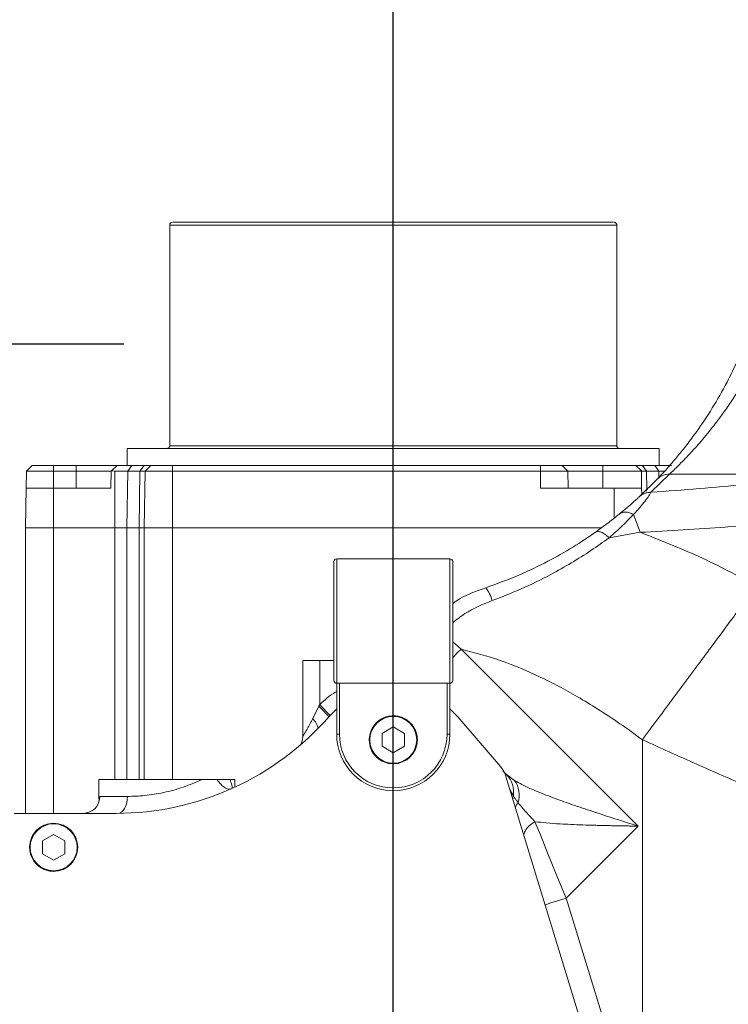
# Model space of a CAD drawing. Header units: millimetres. Extents: x 176 to 9387, y -11044 to -3322.
# Tile 68 of 256: x 3221 to 3346, y -5945 to -5771. Entities that reach past the tile are written whole.
import ezdxf

# ---------------------------------------------------------------- set-up
doc = ezdxf.new("R2010")
doc.units = ezdxf.units.MM
doc.header["$LTSCALE"] = 0.3175
for name, color, linetype, lineweight in [('1轮廓实线层', 7, 'Continuous', 18), ('7标注层', 4, 'Continuous', 13), ('sub', 1, 'Continuous', 18)]:
    doc.layers.add(name, color=color, linetype=linetype, lineweight=lineweight)
doc.styles.add('标准汉字', font='gbenor.shx', dxfattribs={"bigfont": 'gbcbig.shx'})
doc.dimstyles.new('M1：15', dxfattribs={"dimscale": 15, "dimtxt": 3.5, "dimasz": 2.5, "dimexe": 2, "dimexo": 0, "dimgap": 0.5, "dimtad": 1, "dimdec": 4, "dimdsep": 46, "dimtxsty": '标准汉字', "dimcen": 5, "dimdle": 5, "dimclrd": 1, "dimclre": 1, "dimclrt": 256, "dimadec": 4, "dimazin": 2, "dimtfac": 1, "dimtdec": 4, "dimtmove": 0, "dimatfit": 3, "dimfxl": 1, "dimtolj": 1, "dimarcsym": 0})
doc.dimstyles.new('M1：18.5', dxfattribs={"dimscale": 18.5, "dimtxt": 3.5, "dimasz": 2.5, "dimexe": 2, "dimexo": 0, "dimgap": 1.5, "dimtad": 1, "dimdec": 4, "dimdsep": 46, "dimtxsty": '标准汉字', "dimcen": 5, "dimdle": 5, "dimclrd": 1, "dimclre": 1, "dimclrt": 256, "dimadec": 4, "dimazin": 2, "dimtfac": 1, "dimtdec": 4, "dimtmove": 2, "dimatfit": 3, "dimfxl": 1, "dimfrac": 2, "dimtolj": 1, "dimarcsym": 0})

# ---------------------------------------------------------------- blocks, each defined once
blk = doc.blocks.new('*D2')
at = {"layer": '7标注层', "color": 1, "lineweight": -2, "ltscale": 20, "transparency": 16777216}
for p, q in [((3286.97, -5986.44), (3286.97, -4719.59)), ((3441.97, -4913.95), (3441.97, -4719.59)), ((3333.22, -4756.59), (3395.72, -4756.59))]:
    blk.add_line(p, q, dxfattribs=at)
at = {"layer": '7标注层', "color": 1, "transparency": 16777216}
for points in [[(3333.22, -4748.88), (3333.22, -4764.3), (3286.97, -4756.59)], [(3395.72, -4764.3), (3395.72, -4748.88), (3441.97, -4756.59)]]:
    blk.add_solid(points, dxfattribs=at)
at = {"layer": 'Defpoints', "color": 0, "transparency": 16777216}
for p in [(3441.97, -4756.59), (3441.97, -4913.95), (3286.97, -5986.44)]:
    blk.add_point(p, dxfattribs=at)
at = {"layer": '7标注层', "transparency": 16777216, "insert": (3364.47, -4696.46), "char_height": 64.75, "attachment_point": 5, "style": '标准汉字'}
blk.add_mtext('\\A1;155', dxfattribs=at)
blk = doc.blocks.new('*D7')
at = {"layer": '7标注层', "color": 1, "lineweight": -2, "ltscale": 20, "transparency": 16777216}
blk.add_arc((3441.97, -5727.95), 289.88, 97.4173, 172.5827, dxfattribs=at)
at = {"layer": '7标注层', "color": 1, "transparency": 16777216}
for points in [[(3404.95, -5446.74), (3404.14, -5434.26), (3441.97, -5438.08)], [(3148.28, -5690.13), (3160.76, -5690.94), (3152.09, -5727.95)]]:
    blk.add_solid(points, dxfattribs=at)
at = {"layer": 'Defpoints', "color": 0, "transparency": 16777216}
for p in [(3441.97, -5024.09), (3297.03, -5476.91), (2827.97, -5727.95), (3441.97, -5727.95), (3441.97, -5849.53)]:
    blk.add_point(p, dxfattribs=at)
at = {"layer": '7标注层', "transparency": 16777216, "insert": (3174.75, -5545.4), "char_height": 52.5, "attachment_point": 5, "rotation": 55.661, "style": '标准汉字'}
blk.add_mtext('\\A1;90%%d', dxfattribs=at)
blk = doc.blocks.new('*D11')
at = {"layer": '7标注层', "color": 1, "lineweight": -2, "ltscale": 20, "transparency": 16777216}
for p, q in [((2157.45, -5727.95), (2157.45, -7291.43)), ((3286.97, -6214.54), (3286.97, -7291.43)), ((3240.72, -7254.43), (2203.7, -7254.43))]:
    blk.add_line(p, q, dxfattribs=at)
at = {"layer": '7标注层', "color": 1, "transparency": 16777216}
for points in [[(2203.7, -7246.72), (2203.7, -7262.14), (2157.45, -7254.43)], [(3240.72, -7262.14), (3240.72, -7246.72), (3286.97, -7254.43)]]:
    blk.add_solid(points, dxfattribs=at)
at = {"layer": 'Defpoints', "color": 0, "transparency": 16777216}
for p in [(2157.45, -5727.95), (3286.97, -6214.54), (2157.45, -7254.43)]:
    blk.add_point(p, dxfattribs=at)
at = {"layer": '7标注层', "transparency": 16777216, "insert": (2722.21, -7194.31), "char_height": 64.75, "attachment_point": 5, "style": '标准汉字'}
blk.add_mtext('\\A1;1129.5', dxfattribs=at)
blk = doc.blocks.new('*D12')
at = {"layer": '7标注层', "color": 1, "lineweight": -2, "ltscale": 20, "transparency": 16777216}
for p, q in [((4726.49, -5727.95), (4726.49, -7291.43)), ((3286.97, -6214.54), (3286.97, -7291.43)), ((3333.22, -7254.43), (4680.24, -7254.43))]:
    blk.add_line(p, q, dxfattribs=at)
at = {"layer": '7标注层', "color": 1, "transparency": 16777216}
for points in [[(3333.22, -7246.72), (3333.22, -7262.14), (3286.97, -7254.43)], [(4680.24, -7262.14), (4680.24, -7246.72), (4726.49, -7254.43)]]:
    blk.add_solid(points, dxfattribs=at)
at = {"layer": 'Defpoints', "color": 0, "transparency": 16777216}
for p in [(4726.49, -5727.95), (3286.97, -6214.54), (4726.49, -7254.43)]:
    blk.add_point(p, dxfattribs=at)
at = {"layer": '7标注层', "transparency": 16777216, "insert": (4006.73, -7194.31), "char_height": 64.75, "attachment_point": 5, "style": '标准汉字'}
blk.add_mtext('\\A1;1439.5', dxfattribs=at)
blk = doc.blocks.new('*D18')
at = {"layer": '7标注层', "color": 1, "lineweight": -2, "ltscale": 20, "transparency": 16777216}
for p, q in [((2681.17, -5073.7), (5179.35, -5073.7)), ((5142.35, -5119.95), (5142.35, -6141.7)), ((3445.47, -6187.95), (5179.35, -6187.95))]:
    blk.add_line(p, q, dxfattribs=at)
at = {"layer": '7标注层', "color": 1, "transparency": 16777216}
for points in [[(5150.06, -5119.95), (5134.64, -5119.95), (5142.35, -5073.7)], [(5134.64, -6141.7), (5150.06, -6141.7), (5142.35, -6187.95)]]:
    blk.add_solid(points, dxfattribs=at)
at = {"layer": 'Defpoints', "color": 0, "transparency": 16777216}
for p in [(2681.17, -5073.7), (3445.47, -6187.95), (5142.35, -6187.95)]:
    blk.add_point(p, dxfattribs=at)
at = {"layer": '7标注层', "transparency": 16777216, "insert": (5082.22, -5630.83), "char_height": 64.75, "attachment_point": 5, "rotation": 90, "style": '标准汉字'}
blk.add_mtext('\\A1;1114.3', dxfattribs=at)
blk = doc.blocks.new('*D22')
at = {"layer": '7标注层', "color": 1, "lineweight": -2, "ltscale": 20, "transparency": 16777216}
for p, q in [((3180.13, -5827.95), (3239.38, -5827.95)), ((2681.17, -6382.21), (2912.07, -5982.28))]:
    blk.add_line(p, q, dxfattribs=at)
blk.add_arc((3001.17, -5827.95), 208.21, 10.3336, 229.6664, dxfattribs=at)
at = {"layer": '7标注层', "color": 1, "transparency": 16777216}
for points in [[(3199.78, -5791.17), (3212.23, -5790.04), (3209.38, -5827.95)], [(2862.82, -5991.78), (2870.02, -5981.56), (2897.07, -6008.26)]]:
    blk.add_solid(points, dxfattribs=at)
at = {"layer": 'Defpoints', "color": 0, "transparency": 16777216}
for p in [(2805.53, -5756.74), (3001.17, -5827.95), (3180.13, -5827.95), (2681.17, -6382.21)]:
    blk.add_point(p, dxfattribs=at)
at = {"layer": '7标注层', "transparency": 16777216, "insert": (2959.06, -5589.69), "char_height": 52.5, "attachment_point": 5, "rotation": 10.025, "style": '标准汉字'}
blk.add_mtext('\\A1;240%%d', dxfattribs=at)

msp = doc.modelspace()

# ---------------------------------------------------------------- linework, layer by layer
at = {"layer": '1轮廓实线层', "ltscale": 20}
for p, q in [((3247.46951, -5806.95329), (3247.46951, -5845.95327)), ((3326.46951, -5845.95327), (3326.46951, -5806.95329)), ((3239.96954, -5846.45329), (3239.96954, -5849.47828)), ((3333.96948, -5849.47828), (3333.96948, -5846.45329)), ((3223.16153, -5849.45331), (3222.14409, -5850.45318)), ((3226.96951, -5849.45328), (3226.96951, -5850.45312)), ((3230.96951, -5849.45328), (3226.96951, -5849.45328)), ((3230.96951, -5849.45328), (3230.96951, -5850.45312)), ((3238.16151, -5849.45328), (3237.20151, -5850.39667)), ((3240.04773, -5850.45312), (3240.76717, -5849.45325)), ((3242.93371, -5849.45328), (3240.76718, -5849.45328)), ((3242.93371, -5849.45328), (3242.21426, -5850.45312)), ((3244.16152, -5849.45328), (3243.14406, -5850.45312)), ((3247.96951, -5849.45328), (3247.96951, -5850.45312)), ((3312.96951, -5849.45328), (3247.96951, -5849.45328)), ((3312.96951, -5850.45312), (3312.96951, -5849.45328)), ((3316.77751, -5849.45328), (3317.79496, -5850.45312)), ((3323.96951, -5849.45328), (3323.96951, -5850.45312)), ((3329.79287, -5849.45328), (3323.96951, -5849.45328)), ((3329.79288, -5849.45328), (3330.79398, -5850.39667)), ((3331.00531, -5849.45328), (3331.72476, -5850.45312)), ((3333.17184, -5849.45328), (3331.00532, -5849.45328)), ((3333.17183, -5849.45328), (3333.89128, -5850.45312)), ((3222.14406, -5850.45315), (3222.09169, -5853.45329)), ((3226.96951, -5850.45312), (3230.96951, -5850.45312)), ((3226.96951, -5850.45315), (3226.96951, -5853.45329)), ((3230.96951, -5850.45312), (3230.96951, -5853.45329)), ((3237.14406, -5850.45312), (3237.0917, -5853.45329)), ((3237.20151, -5850.39667), (3237.14406, -5850.45312)), ((3237.80299, -5850.45312), (3237.20151, -5850.39667)), ((3237.80299, -5860.45353), (3237.80299, -5850.45312)), ((3239.92428, -5860.45353), (3240.04771, -5850.45312)), ((3242.21426, -5850.45312), (3240.04774, -5850.45312)), ((3242.21423, -5850.45312), (3242.0908, -5860.45353)), ((3243.14406, -5850.45312), (3242.96958, -5860.44926)), ((3247.96951, -5850.45312), (3247.96951, -5860.44926)), ((3312.96951, -5850.45312), (3247.96951, -5850.45312)), ((3312.96951, -5853.45329), (3312.96951, -5850.45312)), ((3317.79496, -5850.45312), (3317.84732, -5853.45329)), ((3323.96951, -5850.45312), (3323.96951, -5853.45329)), ((3330.79479, -5850.45312), (3323.96951, -5850.45312)), ((3333.59399, -5851.87189), (3330.44808, -5854.96406)), ((3330.79397, -5850.39667), (3330.79496, -5850.45312)), ((3330.84732, -5853.45329), (3330.79496, -5850.45312)), ((3331.72476, -5850.45312), (3333.89128, -5850.45312)), ((3331.72476, -5850.45312), (3331.76447, -5853.67016)), ((3332.48722, -5854.19367), (3335.75897, -5850.97782)), ((3333.89131, -5850.45312), (3333.90476, -5851.54257)), ((3335.75897, -5850.97782), (3363.59932, -5850.97782)), ((3222.09169, -5853.45329), (3221.96958, -5860.44926)), ((3226.96951, -5853.45329), (3226.96951, -5860.44926)), ((3237.0917, -5853.45329), (3226.96951, -5853.45329)), ((3312.96951, -5853.45329), (3325.96951, -5853.45329)), ((3325.96951, -5853.45329), (3325.96951, -5858.78597)), ((3330.84732, -5853.45329), (3330.86652, -5854.55276)), ((3331.60106, -5853.97599), (3331.9545, -5853.52872)), ((3330.57916, -5861.26552), (3329.4028, -5858.1327)), ((3221.96958, -5860.45129), (3221.96958, -5910.95329)), ((3237.80299, -5860.45353), (3226.96951, -5860.45129)), ((3226.96951, -5860.45129), (3226.96951, -5910.95329)), ((3237.80299, -5904.95328), (3237.80299, -5860.45379)), ((3239.92428, -5904.95328), (3239.92428, -5860.45379)), ((3242.09083, -5860.45353), (3239.92431, -5860.45353)), ((3242.0908, -5860.45379), (3242.0908, -5904.95328)), ((3242.96958, -5860.45129), (3242.96958, -5904.95328)), ((3323.77419, -5860.45129), (3247.96951, -5860.45129)), ((3247.96951, -5860.45129), (3247.96951, -5904.95328)), ((3330.57916, -5861.26552), (3325.08356, -5862.24828)), ((3276.46951, -5866.45327), (3276.46951, -5887.45327)), ((3296.96951, -5865.95328), (3276.96951, -5865.95328)), ((3276.96951, -5865.95328), (3276.96951, -5887.95329)), ((3296.96951, -5865.95328), (3296.96951, -5887.95329)), ((3297.46951, -5866.45327), (3297.46951, -5887.45327)), ((3297.46951, -5880.65584), (3298.93881, -5881.90741)), ((3298.9388, -5881.90741), (3330.24664, -5913.21526)), ((3270.96951, -5883.95328), (3270.96951, -5897.37136)), ((3273.96951, -5883.95328), (3270.96951, -5883.95328)), ((3273.96951, -5891.71718), (3273.96951, -5883.95328)), ((3276.46951, -5883.95328), (3273.96951, -5883.95328)), ((3276.96951, -5887.95329), (3296.96951, -5887.95329)), ((3276.96951, -5896.9533), (3276.96951, -5887.95329)), ((3277.46951, -5887.95329), (3277.46951, -5896.9533)), ((3296.46951, -5896.9533), (3296.46951, -5887.95329)), ((3296.96951, -5887.95329), (3296.96951, -5896.9533)), ((3272.73118, -5894.18731), (3273.82378, -5892.00209)), ((3273.82378, -5892.00209), (3273.96951, -5891.71718)), ((3276.96951, -5892.48125), (3275.66182, -5893.80584)), ((3298.34576, -5893.88503), (3296.96951, -5892.48125)), ((3305.8855, -5902.65847), (3298.34576, -5893.88503)), ((3277.46951, -5896.9533), (3276.96951, -5896.9533)), ((3286.96951, -5895.66327), (3284.98631, -5896.80828)), ((3284.98631, -5896.80828), (3284.98631, -5899.09829)), ((3288.95271, -5896.80828), (3286.96951, -5895.66327)), ((3288.95271, -5899.09829), (3288.95271, -5896.80828)), ((3296.96951, -5896.9533), (3296.46951, -5896.9533)), ((3330.96951, -5897.93933), (3330.96951, -5959.95327)), ((3284.98631, -5899.09829), (3286.96951, -5900.24329)), ((3286.96951, -5900.24329), (3288.95271, -5899.09829)), ((3306.53866, -5903.65384), (3306.32989, -5903.44063)), ((3306.97372, -5904.08448), (3306.7884, -5903.89917)), ((3307.12849, -5904.20071), (3306.97372, -5904.08448)), ((3234.96951, -5904.95328), (3234.96951, -5908.40725)), ((3253.219, -5904.95328), (3234.96951, -5904.95328)), ((3253.219, -5904.95328), (3255.85183, -5904.95328)), ((3258.96951, -5904.95328), (3258.12407, -5904.95328)), ((3258.96951, -5906.32949), (3258.96951, -5904.95328)), ((3326.68116, -5969.23868), (3306.87495, -5904.45546)), ((3308.38824, -5905.14691), (3307.12849, -5904.20071)), ((3286.96951, -5906.95329), (3286.96951, -5906.45329)), ((3235.01468, -5908.65589), (3234.98928, -5908.40725)), ((3235.14382, -5907.95327), (3240.00097, -5907.95327)), ((3237.96951, -5910.95329), (3219.96951, -5910.95329)), ((3233.49121, -5910.61084), (3232.72872, -5910.90257)), ((3330.24664, -5913.21526), (3317.49952, -5925.96238)), ((3226.96951, -5914.66328), (3224.98631, -5915.80829)), ((3224.98631, -5915.80829), (3224.98631, -5918.09828)), ((3228.95271, -5915.80829), (3226.96951, -5914.66328)), ((3228.95271, -5918.09828), (3228.95271, -5915.80829)), ((3224.98631, -5918.09828), (3226.96951, -5919.24329)), ((3226.96951, -5919.24329), (3228.95271, -5918.09828)), ((3317.49952, -5925.96238), (3327.99281, -5959.95327))]:
    msp.add_line(p, q, dxfattribs=at)
at = {"layer": '1轮廓实线层', "lineweight": 0, "ltscale": 20}
for points in [[(3297.46951, -5883.37673), (3297.71143, -5883.13479), (3298.32277, -5882.52346), (3298.9388, -5881.90741)], [(3275.80787, -5893.64074), (3275.69293, -5893.52046), (3275.43516, -5893.25074), (3275.12107, -5892.92208), (3274.76271, -5892.54714), (3274.37388, -5892.14028), (3273.96951, -5891.71718)], [(3240.00097, -5907.95327), (3239.96749, -5908.53856), (3239.86836, -5909.10132), (3239.70736, -5909.62), (3239.49071, -5910.0746), (3239.22671, -5910.4477), (3238.92552, -5910.72492), (3238.59871, -5910.89563), (3238.30681, -5910.95213)], [(3226.96951, -5912.70329), (3225.797, -5912.86823), (3224.645, -5913.39531)], [(3312.00485, -5912.4253), (3312.95311, -5914.76149), (3314.00025, -5917.34133), (3315.12351, -5920.10867), (3316.29845, -5923.00334), (3317.49952, -5925.96238)], [(3317.49952, -5925.96238), (3316.75388, -5926.19256), (3316.03689, -5926.4139), (3315.37612, -5926.61789), (3314.79694, -5926.79669), (3314.32162, -5926.94343), (3313.96843, -5927.05246), (3313.79948, -5927.10462)]]:
    msp.add_lwpolyline(points, dxfattribs=at)
at = {"layer": '1轮廓实线层', "ltscale": 20}
for centre, radius in [((3286.96951, -5897.95328), 4.25), ((3286.96951, -5897.95328), 4.15), ((3226.96951, -5916.95328), 4.25), ((3226.96951, -5916.95328), 4.15)]:
    msp.add_circle(centre, radius, dxfattribs=at)
at = {"layer": '1轮廓实线层', "lineweight": 0, "ltscale": 20}
for centre, radius, start, end in [((3276.96951, -5866.45328), 0.5, 90, 180), ((3296.96951, -5866.45328), 0.5, 0, 90), ((3298.88689, -5874.62177), 5.67232, 12.9339345, 38.8343644), ((3276.96951, -5887.45328), 0.5, 180, 270), ((3296.96951, -5887.45328), 0.5, 270, 360), ((3242.27673, -5923.97277), 44.91482, 42.0888803, 45.3821262), ((3286.96951, -5897.95328), 4.25, 0, 123.1576196), ((3237.96951, -5860.95328), 50, 270, 318.9246511), ((3269.85386, -5896.93913), 3.98139, 14.7515588, 43.7227901), ((3286.96951, -5897.95328), 4.25, 123.1576196, 270), ((3286.96951, -5896.95328), 10, 180, 270), ((3286.96951, -5896.95328), 9.5, 180, 270), ((3286.96951, -5896.95328), 10, 270, 0), ((3286.96951, -5896.95328), 9.5, 270, 0), ((3267.96951, -5897.37135), 3, 330.2379357, 0), ((3302.09342, -5905.91733), 5, 17, 40.6752169), ((3303.79184, -5907.19245), 4.4479, 351.0576215, 44.326702), ((3304.89847, -5907.68769), 4.31672, 342.0831699, 36.0570448), ((3232.16542, -5907.97489), 2.97848, 270.4228534, 0.4158629), ((3310.60502, -5908.66034), 2.54091, 162.2055632, 173.9301597), ((3226.96951, -5916.95328), 4.25, 123.1576196, 270)]:
    msp.add_arc(centre, radius, start, end, dxfattribs=at)
at = {"layer": '1轮廓实线层', "ltscale": 20}
for points, knots in [([(3247.96951, -5806.45327), (3247.90675, -5806.46019), (3247.77606, -5806.47462), (3247.61684, -5806.58315), (3247.51614, -5806.72571), (3247.47106, -5806.85215), (3247.47364, -5806.92824), (3247.47446, -5806.95258)], [0, 0, 0, 0, 0.1912059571, 0.3981688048, 0.564417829, 0.7223034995, 0.7965766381, 0.7965766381, 0.7965766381, 0.7965766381]), ([(3248.07912, -5806.45327), (3248.08037, -5806.45327), (3248.08343, -5806.45327), (3249.27807, -5806.45327), (3251.44025, -5806.45327), (3254.5914, -5806.45327), (3258.56591, -5806.45327), (3263.30305, -5806.45327), (3268.64888, -5806.45327), (3274.48494, -5806.45327), (3280.64256, -5806.45327), (3286.96926, -5806.45327), (3293.2962, -5806.45327), (3299.4536, -5806.45327), (3305.2899, -5806.45327), (3310.63557, -5806.45327), (3315.37293, -5806.45327), (3319.34734, -5806.45327), (3322.49866, -5806.45327), (3324.66082, -5806.45327), (3325.85555, -5806.45327), (3325.85863, -5806.45327), (3325.85988, -5806.45327)], [0, 0, 0, 0, 2.748793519, 6.764738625, 10.780203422, 14.796148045, 18.811613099, 22.827558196, 26.84302332, 30.858968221, 34.874432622, 38.890378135, 42.905842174, 46.921788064, 50.937251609, 54.953197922, 58.968661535, 62.984608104, 67.000071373, 71.016017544, 75.031481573, 77.780757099, 77.780757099, 77.780757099, 77.780757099]), ([(3326.46456, -5806.95258), (3326.46538, -5806.92824), (3326.46796, -5806.85215), (3326.42288, -5806.72571), (3326.32218, -5806.58315), (3326.16296, -5806.47462), (3326.03227, -5806.46019), (3325.96951, -5806.45327)], [0, 0, 0, 0, 0.0742731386, 0.232158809, 0.3984078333, 0.6053706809, 0.7965766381, 0.7965766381, 0.7965766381, 0.7965766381]), ([(3247.58162, -5806.95329), (3247.58413, -5806.95329), (3247.5903, -5806.95329), (3248.79178, -5806.95329), (3250.99097, -5806.95329), (3254.17366, -5806.95329), (3258.20681, -5806.95329), (3262.9978, -5806.95329), (3268.41732, -5806.95329), (3274.32405, -5806.95329), (3280.56268, -5806.95329), (3286.96951, -5806.95329), (3293.37634, -5806.95329), (3299.61497, -5806.95329), (3305.5217, -5806.95329), (3310.94122, -5806.95329), (3315.73221, -5806.95329), (3319.76536, -5806.95329), (3322.94805, -5806.95329), (3325.14725, -5806.95329), (3326.34872, -5806.95329), (3326.35489, -5806.95329), (3326.3574, -5806.95329)], [0, 0, 0, 0, 2.784185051, 6.851263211, 10.91834223, 14.985419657, 19.052498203, 23.119576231, 27.186654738, 31.253732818, 35.320810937, 39.387889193, 43.454967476, 47.522045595, 51.589123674, 55.656202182, 59.72328021, 63.790358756, 67.857436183, 71.924515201, 75.991593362, 78.775778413, 78.775778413, 78.775778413, 78.775778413]), ([(3350.08861, -5825.21082), (3349.69221, -5826.27464), (3348.88534, -5828.44001), (3347.48145, -5831.62607), (3345.64568, -5835.34561), (3343.31201, -5839.42506), (3340.88175, -5843.06481), (3338.83579, -5845.81357), (3337.24692, -5847.7919), (3335.71084, -5849.58885), (3334.3511, -5851.07966), (3333.83789, -5851.61667), (3333.59399, -5851.87189)], [0, 0, 0, 0, 2.519141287, 5.127666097, 7.824477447, 12.086003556, 16.484116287, 19.374490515, 22.151652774, 24.788408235, 28.359432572, 31.593536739, 31.593536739, 31.593536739, 31.593536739]), ([(3335.75897, -5850.97782), (3335.99636, -5850.75606), (3336.50276, -5850.28301), (3337.66613, -5849.14724), (3338.75782, -5848.02667), (3339.62491, -5847.10633), (3340.59292, -5846.03963), (3341.65075, -5844.82307), (3342.86976, -5843.35151), (3344.23125, -5841.60661), (3345.69047, -5839.59522), (3347.11673, -5837.46827), (3348.62743, -5835.02088), (3350.15069, -5832.27835), (3351.64518, -5829.25785), (3352.49557, -5827.22156), (3352.91337, -5826.22112)], [0, 0, 0, 0, 2.83287668, 6.043038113, 7.444633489, 8.96001259, 10.542765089, 12.192562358, 13.934502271, 16.114775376, 18.30316965, 20.4651503, 22.576800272, 25.325428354, 27.891212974, 30.369294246, 30.369294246, 30.369294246, 30.369294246]), ([(3239.96954, -5846.45329), (3240.04714, -5846.45329), (3240.20235, -5846.45329), (3241.45084, -5846.45329), (3243.42043, -5846.45329), (3246.15063, -5846.45329), (3249.5751, -5846.45329), (3253.64051, -5846.45329), (3258.2759, -5846.45329), (3263.40232, -5846.45329), (3268.93196, -5846.45329), (3274.77023, -5846.45329), (3280.81724, -5846.45329), (3286.96951, -5846.45329), (3293.12178, -5846.45329), (3299.16879, -5846.45329), (3305.00706, -5846.45329), (3310.5367, -5846.45329), (3315.66312, -5846.45329), (3320.29851, -5846.45329), (3324.36392, -5846.45329), (3327.78839, -5846.45329), (3330.51859, -5846.45329), (3332.48818, -5846.45329), (3333.73667, -5846.45329), (3333.89188, -5846.45329), (3333.96948, -5846.45329)], [0, 0, 0, 0, 3.916664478, 7.833328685, 11.749993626, 15.666657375, 19.58332137, 23.499986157, 27.416650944, 31.333314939, 35.249978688, 39.166643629, 43.083307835, 46.999972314, 50.916636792, 54.833300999, 58.749965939, 62.666629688, 66.583293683, 70.49995847, 74.416623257, 78.333287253, 82.249951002, 86.166615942, 90.083280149, 93.999944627, 93.999944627, 93.999944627, 93.999944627]), ([(3247.46459, -5845.95252), (3247.46545, -5845.97736), (3247.46808, -5846.05394), (3247.42291, -5846.18086), (3247.32219, -5846.32341), (3247.16298, -5846.43194), (3247.03229, -5846.44636), (3246.96953, -5846.45329)], [0, 0, 0, 0, 0.0757920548, 0.2336460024, 0.3998909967, 0.6068488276, 0.7980464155, 0.7980464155, 0.7980464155, 0.7980464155]), ([(3247.58162, -5845.95327), (3247.58413, -5845.95327), (3247.5903, -5845.95327), (3248.79178, -5845.95327), (3250.99097, -5845.95327), (3254.17366, -5845.95327), (3258.20681, -5845.95327), (3262.9978, -5845.95327), (3268.41732, -5845.95327), (3274.32405, -5845.95327), (3280.56268, -5845.95327), (3286.96951, -5845.95327), (3293.37634, -5845.95327), (3299.61497, -5845.95327), (3305.5217, -5845.95327), (3310.94122, -5845.95327), (3315.73221, -5845.95327), (3319.76536, -5845.95327), (3322.94805, -5845.95327), (3325.14725, -5845.95327), (3326.34872, -5845.95327), (3326.35489, -5845.95327), (3326.3574, -5845.95327)], [0, 0, 0, 0, 2.784185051, 6.851263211, 10.91834223, 14.985419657, 19.052498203, 23.119576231, 27.186654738, 31.253732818, 35.320810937, 39.387889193, 43.454967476, 47.522045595, 51.589123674, 55.656202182, 59.72328021, 63.790358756, 67.857436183, 71.924515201, 75.991593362, 78.775778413, 78.775778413, 78.775778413, 78.775778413]), ([(3326.96949, -5846.45329), (3326.90673, -5846.44636), (3326.77604, -5846.43194), (3326.61683, -5846.32341), (3326.51611, -5846.18086), (3326.47094, -5846.05394), (3326.47357, -5845.97736), (3326.47443, -5845.95252)], [0, 0, 0, 0, 0.1911975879, 0.3981554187, 0.5644004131, 0.7222543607, 0.7980464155, 0.7980464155, 0.7980464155, 0.7980464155]), ([(3226.96951, -5849.45331), (3226.47052, -5849.45331), (3225.47255, -5849.45331), (3224.21384, -5849.45331), (3223.33325, -5849.45331), (3223.21877, -5849.45331), (3223.16153, -5849.45331)], [0, 0, 0, 0, 0.951995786, 1.903992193, 2.855985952, 3.807980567, 3.807980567, 3.807980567, 3.807980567]), ([(3238.16152, -5849.45328), (3238.05342, -5849.45328), (3237.83721, -5849.45328), (3236.17406, -5849.45328), (3233.79677, -5849.45328), (3231.91193, -5849.45328), (3230.96951, -5849.45328)], [0, 0, 0, 0, 1.798004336, 3.596008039, 5.394011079, 7.192015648, 7.192015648, 7.192015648, 7.192015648]), ([(3240.76717, -5849.45325), (3240.38647, -5849.45325), (3239.62507, -5849.45325), (3238.64937, -5849.45325), (3238.16152, -5849.45325)], [0, 0, 0, 0, 1.302828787, 2.605658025, 2.605658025, 2.605658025, 2.605658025]), ([(3244.16152, -5849.45328), (3244.14603, -5849.45328), (3244.11506, -5849.45328), (3243.8641, -5849.45328), (3243.48311, -5849.45328), (3243.11684, -5849.45328), (3242.93371, -5849.45328)], [0, 0, 0, 0, 0.306952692, 0.613905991, 0.920859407, 1.227810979, 1.227810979, 1.227810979, 1.227810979]), ([(3247.96951, -5849.45328), (3247.47052, -5849.45328), (3246.47255, -5849.45328), (3245.21384, -5849.45328), (3244.33324, -5849.45328), (3244.21876, -5849.45328), (3244.16153, -5849.45328)], [0, 0, 0, 0, 0.951995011, 1.903992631, 2.855986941, 3.807984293, 3.807984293, 3.807984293, 3.807984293]), ([(3312.96951, -5849.45331), (3313.4685, -5849.45331), (3314.46647, -5849.45331), (3315.72518, -5849.45331), (3316.60577, -5849.45331), (3316.72025, -5849.45331), (3316.77749, -5849.45331)], [0, 0, 0, 0, 0.951993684, 1.903986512, 2.855981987, 3.807976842, 3.807976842, 3.807976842, 3.807976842]), ([(3323.96951, -5849.45325), (3323.02709, -5849.45325), (3321.14224, -5849.45325), (3318.76495, -5849.45325), (3317.1018, -5849.45325), (3316.88558, -5849.45325), (3316.77748, -5849.45325)], [0, 0, 0, 0, 1.798007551, 3.596016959, 5.394024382, 7.192034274, 7.192034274, 7.192034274, 7.192034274]), ([(3331.00532, -5849.45325), (3330.68811, -5849.45325), (3330.05369, -5849.45325), (3329.87981, -5849.45325), (3329.79287, -5849.45325)], [0, 0, 0, 0, 0.606223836, 1.212447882, 1.212447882, 1.212447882, 1.212447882]), ([(3336.13603, -5849.45328), (3335.86156, -5849.45328), (3335.3126, -5849.45328), (3334.52284, -5849.45328), (3333.78695, -5849.45328), (3333.37687, -5849.45328), (3333.17183, -5849.45328)], [0, 0, 0, 0, 0.74104952, 1.482100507, 2.223151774, 2.964198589, 2.964198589, 2.964198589, 2.964198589]), ([(3226.96951, -5850.45315), (3226.3372, -5850.45315), (3225.07257, -5850.45315), (3223.47755, -5850.45315), (3222.36166, -5850.45315), (3222.2166, -5850.45315), (3222.14406, -5850.45315)], [0, 0, 0, 0, 1.206361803, 2.412724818, 3.619085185, 4.825446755, 4.825446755, 4.825446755, 4.825446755]), ([(3237.14407, -5850.45312), (3237.05125, -5850.45312), (3236.86562, -5850.45312), (3235.43776, -5850.45312), (3233.39679, -5850.45312), (3231.7786, -5850.45312), (3230.96951, -5850.45312)], [0, 0, 0, 0, 1.543639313, 3.087278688, 4.630918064, 6.174556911, 6.174556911, 6.174556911, 6.174556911]), ([(3240.04771, -5850.45312), (3239.89244, -5850.45312), (3239.5819, -5850.45312), (3239.02462, -5850.45312), (3238.42656, -5850.45312), (3238.01084, -5850.45312), (3237.80299, -5850.45312)], [0, 0, 0, 0, 0.561182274, 1.122359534, 1.683540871, 2.244722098, 2.244722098, 2.244722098, 2.244722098]), ([(3242.21426, -5850.45312), (3242.35295, -5850.45312), (3242.63032, -5850.45312), (3242.91883, -5850.45312), (3243.10888, -5850.45312), (3243.13234, -5850.45312), (3243.14407, -5850.45312)], [0, 0, 0, 0, 0.2324519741, 0.4649033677, 0.6973547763, 0.9298063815, 0.9298063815, 0.9298063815, 0.9298063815]), ([(3243.14406, -5850.45312), (3243.21659, -5850.45312), (3243.36166, -5850.45312), (3244.47755, -5850.45312), (3246.07257, -5850.45312), (3247.3372, -5850.45312), (3247.96951, -5850.45312)], [0, 0, 0, 0, 1.206363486, 2.412724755, 3.619089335, 4.82545048, 4.82545048, 4.82545048, 4.82545048]), ([(3317.79496, -5850.45312), (3317.72242, -5850.45312), (3317.57735, -5850.45312), (3316.46147, -5850.45312), (3314.86645, -5850.45312), (3313.60182, -5850.45312), (3312.96951, -5850.45312)], [0, 0, 0, 0, 1.206361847, 2.412724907, 3.619086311, 4.825446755, 4.825446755, 4.825446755, 4.825446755]), ([(3317.79496, -5850.45312), (3317.88777, -5850.45312), (3318.0734, -5850.45312), (3319.50126, -5850.45312), (3321.54223, -5850.45312), (3323.16042, -5850.45312), (3323.96951, -5850.45312)], [0, 0, 0, 0, 1.543638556, 3.087277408, 4.630916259, 6.174555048, 6.174555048, 6.174555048, 6.174555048]), ([(3331.72479, -5850.45312), (3331.58611, -5850.45312), (3331.30874, -5850.45312), (3331.02023, -5850.45312), (3330.83018, -5850.45312), (3330.80673, -5850.45312), (3330.795, -5850.45312)], [0, 0, 0, 0, 0.2324485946, 0.4648951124, 0.6973433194, 0.9297914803, 0.9297914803, 0.9297914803, 0.9297914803]), ([(3363.59932, -5850.97782), (3361.31983, -5851.30261), (3356.76643, -5851.9514), (3349.1581, -5852.8049), (3341.10788, -5853.56943), (3335.35806, -5853.98579), (3332.48722, -5854.19367)], [0, 0, 0, 0, 7.852629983, 15.68600421, 23.497843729, 31.287625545, 31.287625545, 31.287625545, 31.287625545]), ([(3335.75897, -5850.97782), (3335.55893, -5850.98571), (3335.15462, -5851.00166), (3334.57252, -5851.18247), (3334.03384, -5851.46451), (3333.73958, -5851.73705), (3333.59399, -5851.87189)], [0, 0, 0, 0, 0.599142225, 1.21095471, 1.822776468, 2.421921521, 2.421921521, 2.421921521, 2.421921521]), ([(3334.91054, -5850.45312), (3334.72566, -5850.45312), (3334.35225, -5850.45312), (3334.04596, -5850.45312), (3333.89131, -5850.45312)], [0, 0, 0, 0, 0.504610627, 1.019220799, 1.019220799, 1.019220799, 1.019220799]), ([(3222.09169, -5853.45329), (3222.16502, -5853.45329), (3222.31166, -5853.45329), (3223.43965, -5853.45329), (3225.05199, -5853.45329), (3226.33034, -5853.45329), (3226.96951, -5853.45329)], [0, 0, 0, 0, 1.219452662, 2.438907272, 3.658361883, 4.877816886, 4.877816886, 4.877816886, 4.877816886]), ([(3325.96951, -5853.45329), (3326.60868, -5853.45329), (3327.88703, -5853.45329), (3329.49937, -5853.45329), (3330.62736, -5853.45329), (3330.774, -5853.45329), (3330.84732, -5853.45329)], [0, 0, 0, 0, 1.21945173, 2.43890541, 3.658359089, 4.87781316, 4.87781316, 4.87781316, 4.87781316]), ([(3330.44808, -5854.96406), (3330.32766, -5855.07544), (3330.06955, -5855.31418), (3329.34097, -5855.97301), (3328.30806, -5856.88325), (3327.37105, -5857.66018), (3326.87849, -5858.0686)], [0, 0, 0, 0, 0.973893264, 2.087539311, 3.341758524, 4.731731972, 4.731731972, 4.731731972, 4.731731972]), ([(3332.48722, -5854.19367), (3332.42022, -5854.33415), (3332.27851, -5854.63123), (3331.68626, -5855.46761), (3330.7707, -5856.62073), (3329.87571, -5857.61), (3329.4028, -5858.13273)], [0, 0, 0, 0, 1.068547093, 2.259801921, 3.561958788, 5.020962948, 5.020962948, 5.020962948, 5.020962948]), ([(3332.48722, -5854.19367), (3332.29679, -5854.20025), (3331.91567, -5854.21342), (3331.36937, -5854.37226), (3330.86721, -5854.61558), (3330.58618, -5854.84924), (3330.44808, -5854.96406)], [0, 0, 0, 0, 0.569960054, 1.140687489, 1.701797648, 2.243896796, 2.243896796, 2.243896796, 2.243896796]), ([(3326.87849, -5858.0686), (3326.26719, -5858.5609), (3325.00408, -5859.57813), (3323.44739, -5860.70066), (3322.64409, -5861.27992)], [0, 0, 0, 0, 2.57291473, 5.316257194, 5.316257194, 5.316257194, 5.316257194]), ([(3329.4028, -5858.1327), (3328.79311, -5858.76274), (3327.53592, -5860.06187), (3325.91724, -5861.50501), (3325.08356, -5862.24828)], [0, 0, 0, 0, 2.8952833, 5.97006627, 5.97006627, 5.97006627, 5.97006627]), ([(3329.4028, -5858.1327), (3329.17319, -5858.01476), (3328.7083, -5857.77597), (3328.00578, -5857.67043), (3327.36576, -5857.75102), (3327.03806, -5857.9646), (3326.87849, -5858.0686)], [0, 0, 0, 0, 0.680721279, 1.378267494, 2.065582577, 2.717862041, 2.717862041, 2.717862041, 2.717862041]), ([(3372.1924, -5857.66224), (3370.16036, -5857.92359), (3366.1443, -5858.44011), (3359.65338, -5859.13424), (3352.85388, -5859.7703), (3345.71161, -5860.33952), (3338.26978, -5860.84838), (3333.1295, -5861.12719), (3330.57916, -5861.26552)], [0, 0, 0, 0, 7.152349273, 14.135700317, 20.946484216, 27.995785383, 34.941527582, 41.781080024, 41.781080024, 41.781080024, 41.781080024]), ([(3221.96958, -5860.44926), (3222.04474, -5860.44926), (3222.19505, -5860.44926), (3223.35128, -5860.44926), (3225.00398, -5860.44926), (3226.31433, -5860.44926), (3226.96951, -5860.44926)], [0, 0, 0, 0, 1.24998351, 2.499966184, 3.749948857, 4.999931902, 4.999931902, 4.999931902, 4.999931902]), ([(3239.92428, -5860.45379), (3239.77754, -5860.45379), (3239.48408, -5860.45379), (3238.95744, -5860.45379), (3238.39227, -5860.45379), (3237.99941, -5860.45379), (3237.80299, -5860.45379)], [0, 0, 0, 0, 0.530324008, 1.060643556, 1.590966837, 2.121288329, 2.121288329, 2.121288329, 2.121288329]), ([(3242.0908, -5860.45379), (3242.22185, -5860.45379), (3242.48397, -5860.45379), (3242.75661, -5860.45379), (3242.93621, -5860.45379), (3242.95838, -5860.45379), (3242.96946, -5860.45379)], [0, 0, 0, 0, 0.2196671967, 0.4393325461, 0.6589994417, 0.8786655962, 0.8786655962, 0.8786655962, 0.8786655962]), ([(3242.96958, -5860.44926), (3243.04474, -5860.44926), (3243.19505, -5860.44926), (3244.35128, -5860.44926), (3246.00398, -5860.44926), (3247.31433, -5860.44926), (3247.96951, -5860.44926)], [0, 0, 0, 0, 1.249982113, 2.499963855, 3.749945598, 4.999928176, 4.999928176, 4.999928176, 4.999928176]), ([(3322.64409, -5861.27992), (3321.36049, -5862.15121), (3318.7579, -5863.91782), (3314.21717, -5866.48224), (3309.07582, -5868.97411), (3305.27998, -5870.34941), (3303.30541, -5871.06482)], [0, 0, 0, 0, 5.025874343, 10.190285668, 15.742784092, 21.762625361, 21.762625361, 21.762625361, 21.762625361]), ([(3325.08356, -5862.24828), (3324.02978, -5863.00045), (3321.92163, -5864.50521), (3318.45697, -5866.68783), (3314.37643, -5868.99629), (3309.71402, -5871.30076), (3306.14684, -5872.68178), (3304.4153, -5873.35215)], [0, 0, 0, 0, 4.195866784, 8.394119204, 12.56858766, 18.219858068, 23.550669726, 23.550669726, 23.550669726, 23.550669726]), ([(3325.08356, -5862.24828), (3324.86348, -5862.03488), (3324.41336, -5861.5984), (3323.7127, -5861.21482), (3323.08248, -5861.0772), (3322.78712, -5861.21378), (3322.64409, -5861.27992)], [0, 0, 0, 0, 0.7059744, 1.443945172, 2.174481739, 2.860393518, 2.860393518, 2.860393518, 2.860393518]), ([(3351.17806, -5870.7074), (3347.79552, -5868.92245), (3341.11099, -5865.39505), (3334.06145, -5862.63093), (3330.57916, -5861.26552)], [0, 0, 0, 0, 11.4843522, 22.695247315, 22.695247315, 22.695247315, 22.695247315]), ([(3303.34293, -5871.06926), (3301.51014, -5871.71024), (3299.43993, -5872.43424), (3297.67224, -5873.71075), (3297.46951, -5873.85715)], [0, 0, 0, 0, 5.812332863, 6.565275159, 6.565275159, 6.565275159, 6.565275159]), ([(3351.17806, -5870.7074), (3350.49202, -5871.63187), (3349.11092, -5873.49294), (3346.82705, -5876.57061), (3344.39707, -5879.84508), (3341.83438, -5883.29844), (3339.17642, -5886.88017), (3336.45772, -5890.54373), (3333.71527, -5894.23932), (3331.88077, -5896.71137), (3330.96951, -5897.93933)], [0, 0, 0, 0, 4.174396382, 8.403601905, 12.670119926, 16.955558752, 21.241000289, 25.507518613, 29.736711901, 33.911114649, 33.911114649, 33.911114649, 33.911114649]), ([(3304.4153, -5873.35215), (3302.76092, -5874.01819), (3300.27355, -5875.01957), (3298.17297, -5876.68723), (3297.46951, -5877.2457)], [0, 0, 0, 0, 5.350860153, 8.045057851, 8.045057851, 8.045057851, 8.045057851]), ([(3330.96951, -5897.93933), (3329.65436, -5896.98248), (3327.08109, -5895.11027), (3323.25376, -5892.58252), (3319.64314, -5890.38388), (3316.23721, -5888.49162), (3311.73553, -5886.2352), (3306.04538, -5883.79984), (3301.26143, -5882.52591), (3298.9388, -5881.90741)], [0, 0, 0, 0, 4.883029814, 9.554289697, 13.767343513, 17.574034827, 21.24879905, 28.888752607, 36.098210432, 36.098210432, 36.098210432, 36.098210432]), ([(3273.96951, -5891.71718), (3274.84712, -5890.89053), (3275.77661, -5890.01502), (3276.90645, -5889.45615), (3276.96951, -5889.42496)], [0, 0, 0, 0, 3.600549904, 3.813385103, 3.813385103, 3.813385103, 3.813385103]), ([(3270.96951, -5897.37136), (3270.97355, -5897.36475), (3270.98179, -5897.3513), (3271.07134, -5897.2047), (3271.3281, -5896.7784), (3271.92254, -5895.7545), (3272.42273, -5894.7851), (3272.73118, -5894.18731)], [0, 0, 0, 0, 0.262002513, 0.533290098, 1.133335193, 2.094399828, 3.640421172, 3.640421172, 3.640421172, 3.640421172]), ([(3448.06468, -5943.90063), (3446.2647, -5943.27946), (3442.64476, -5942.03022), (3436.03164, -5939.71745), (3428.5854, -5937.07916), (3420.26162, -5934.08217), (3411.13049, -5930.73556), (3402.10225, -5927.35928), (3393.42223, -5924.04646), (3385.26023, -5920.87371), (3376.72978, -5917.49126), (3367.9334, -5913.92655), (3358.89814, -5910.17842), (3349.73552, -5906.27918), (3340.38204, -5902.19946), (3334.13674, -5899.37283), (3330.96951, -5897.93933)], [0, 0, 0, 0, 9.791596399, 19.691921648, 29.70869701, 39.778678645, 50.018819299, 60.435713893, 68.22688966, 76.156726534, 84.227496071, 92.441327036, 100.60998709, 108.96637682, 117.283458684, 125.841486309, 125.841486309, 125.841486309, 125.841486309]), ([(3307.29923, -5904.45034), (3307.12938, -5904.26817), (3306.86413, -5903.98369), (3306.62475, -5903.74109), (3306.53866, -5903.65384)], [0, 0, 0, 0, 0.705280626, 1.101415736, 1.101415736, 1.101415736, 1.101415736]), ([(3240.00097, -5907.95327), (3240.9983, -5907.92728), (3242.99107, -5907.87534), (3246.47067, -5907.31929), (3250.03565, -5906.33766), (3252.13252, -5905.42577), (3253.219, -5904.95328)], [0, 0, 0, 0, 3.284673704, 6.563104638, 9.994269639, 13.683870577, 13.683870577, 13.683870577, 13.683870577]), ([(3255.85183, -5904.95328), (3256.21173, -5904.95328), (3256.9977, -5904.95328), (3257.58936, -5904.95328), (3257.94575, -5904.95328), (3258.12407, -5904.95328)], [0, 0, 0, 0, 0.674348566, 1.472707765, 2.272240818, 2.272240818, 2.272240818, 2.272240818]), ([(3255.85183, -5904.95328), (3256.04911, -5905.25981), (3256.45189, -5905.88568), (3257.25967, -5906.47581), (3257.93018, -5906.726), (3258.2578, -5906.64908), (3258.34103, -5906.62954)], [0, 0, 0, 0, 0.955482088, 1.950870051, 2.917609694, 3.246871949, 3.246871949, 3.246871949, 3.246871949]), ([(3258.12407, -5904.95328), (3258.24028, -5905.27421), (3258.40496, -5905.72897), (3258.49451, -5906.258), (3258.52087, -5906.41368)], [0, 0, 0, 0, 1.072287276, 1.519433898, 1.519433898, 1.519433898, 1.519433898]), ([(3330.24664, -5913.21526), (3328.86954, -5912.77649), (3326.17316, -5911.91738), (3322.28124, -5910.65505), (3318.77195, -5909.47804), (3316.02591, -5908.50191), (3313.97458, -5907.7286), (3312.46495, -5907.12278), (3310.48857, -5906.28426), (3309.25418, -5905.61582), (3308.38824, -5905.14691)], [0, 0, 0, 0, 4.01659282, 7.864506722, 11.46564181, 14.570872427, 16.404903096, 18.102047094, 19.664610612, 23.336860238, 23.336860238, 23.336860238, 23.336860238]), ([(3307.49187, -5906.47335), (3307.53265, -5906.56593), (3307.70021, -5906.9463), (3307.97657, -5907.48002), (3308.18567, -5907.88383)], [0, 0, 0, 0, 0.38274454, 1.572573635, 1.572573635, 1.572573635, 1.572573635]), ([(3234.98928, -5908.40725), (3234.98263, -5908.35207), (3234.94089, -5908.00547), (3235.05113, -5907.97711), (3235.14382, -5907.95327)], [0, 0, 0, 0, 0.0977871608, 0.6142286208, 0.6142286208, 0.6142286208, 0.6142286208]), ([(3308.18567, -5907.88383), (3308.27945, -5908.02712), (3308.45697, -5908.29836), (3308.74858, -5908.68892), (3308.93643, -5908.92751), (3309.00585, -5909.01567)], [0, 0, 0, 0, 0.578856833, 1.095769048, 1.39870062, 1.39870062, 1.39870062, 1.39870062]), ([(3308.99633, -5909.03504), (3308.79502, -5909.31466), (3308.55722, -5909.64495), (3308.5673, -5909.94927), (3308.56884, -5909.99595)], [0, 0, 0, 0, 0.933562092, 1.10273325, 1.10273325, 1.10273325, 1.10273325]), ([(3308.99633, -5909.03504), (3308.99725, -5909.03621), (3309.41527, -5909.57022), (3310.39187, -5910.70729), (3311.46582, -5911.85118), (3312.00486, -5912.42532)], [0, 0, 0, 0, 0.004963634, 2.261317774, 4.535104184, 4.535104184, 4.535104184, 4.535104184]), ([(3309.00585, -5909.01567), (3309.00423, -5909.02026), (3309.00161, -5909.02772), (3308.99779, -5909.03301), (3308.99633, -5909.03504)], [0, 0, 0, 0, 0.01343379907, 0.0217988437, 0.0217988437, 0.0217988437, 0.0217988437]), ([(3312.00485, -5912.4253), (3311.66704, -5912.63894), (3310.99141, -5913.0662), (3310.34299, -5913.87351), (3310.02163, -5914.49372), (3310.04717, -5914.80022), (3310.05074, -5914.84303)], [0, 0, 0, 0, 1.038342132, 2.076691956, 3.115034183, 3.283605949, 3.283605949, 3.283605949, 3.283605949]), ([(3312.00486, -5912.4253), (3312.67423, -5912.50106), (3314.08372, -5912.66058), (3316.23484, -5912.80894), (3318.38005, -5912.92086), (3320.48281, -5913.00313), (3322.2753, -5913.0568), (3323.71061, -5913.09252), (3324.74037, -5913.11574), (3325.81715, -5913.13804), (3326.91971, -5913.15883), (3327.87716, -5913.17595), (3328.98731, -5913.19392), (3329.72896, -5913.20649), (3330.24664, -5913.21526)], [0, 0, 0, 0, 2.300208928, 4.843580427, 6.786136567, 8.85741757, 11.103538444, 12.021847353, 13.009975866, 14.067962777, 15.108251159, 16.15939568, 16.795891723, 18.267103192, 18.267103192, 18.267103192, 18.267103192])]:
    msp.add_open_spline(points, degree=3, knots=knots, dxfattribs=at)
at = {"layer": 'sub', "color": 4, "ltscale": 20}
msp.add_arc((3441.96951, -5727.95328), 1284.52218, 295, 180, dxfattribs=at)
msp.add_open_spline([(3647.35052, -5879.25018), (3659.31556, -5901.65635), (3684.20682, -5948.26862), (3697.00773, -6030.73186), (3690.58745, -6119.70003), (3661.26673, -6211.61675), (3609.01329, -6300.97986), (3534.13032, -6382.70816), (3438.24843, -6451.68414), (3324.0762, -6503.40011), (3202.36542, -6531.5165), (3119.93005, -6536.91611), (3081.32366, -6539.44488)], degree=3, knots=[0, 0, 0, 0, 76.304046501, 158.737819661, 247.859235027, 344.037972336, 447.491829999, 558.316640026, 676.509645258, 801.987385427, 934.599334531, 1051.409440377, 1051.409440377, 1051.409440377, 1051.409440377], dxfattribs=at)

# ---------------------------------------------------------------- dimensions: what is measured, and where the dimension line sits
at = {"layer": '7标注层', "ltscale": 20}
for base, p1, p2, override, picture, middle in [((3441.96951, -4756.58693), (3286.96951, -5986.43803), (3441.96951, -4913.95328), {"dimsah": 1, "dimtzin": 8}, '*D2', (3364.46951, -4696.46193)), ((2157.44733, -7254.43289), (3286.96951, -6214.53809), (2157.44733, -5727.95328), {"dimdec": 1, "dimsah": 1, "dimtzin": 8}, '*D11', (2722.20842, -7194.30789)), ((4726.49169, -7254.43289), (3286.96951, -6214.53809), (4726.49169, -5727.95328), {"dimdec": 1, "dimsah": 1, "dimtzin": 8}, '*D12', (4006.7306, -7194.30789))]:
    dim = msp.add_linear_dim(base=base, p1=p1, p2=p2, dimstyle='M1：18.5', override=override, dxfattribs=at)
    dim.commit()
    dim.dimension.update_dxf_attribs({"geometry": picture, "text_midpoint": middle})
dim = msp.add_angular_dim_2l(base=(3297.03103, -5476.91246), line1=((3441.96951, -5849.52563), (3441.96951, -5024.08871)), line2=((3441.96951, -5727.95328), (2827.96951, -5727.95328)), dimstyle='M1：15', override={"dimtad": 1, "dimtih": 0, "dimtoh": 0, "dimsah": 1, "dimtzin": 8}, dxfattribs=at)
dim.commit()
dim.dimension.update_dxf_attribs({"geometry": '*D7', "text_midpoint": (3202.61379, -5564.43723), "dimtype": 162})
dim = msp.add_linear_dim(base=(5142.34767, -6187.95328), p1=(2681.17459, -5073.69702), p2=(3445.4695, -6187.95328), angle=270, dimstyle='M1：18.5', override={"dimdec": 1, "dimsah": 1, "dimtzin": 8}, dxfattribs=at)
dim.commit()
dim.dimension.update_dxf_attribs({"geometry": '*D18', "text_midpoint": (5082.22267, -5630.82515)})
dim = msp.add_angular_dim_3p(base=(2805.52574, -5756.74292), center=(3001.17459, -5827.95328), p1=(3180.13333, -5827.95328), p2=(2681.17459, -6382.20954), dimstyle='M1：15', override={"dimtad": 1, "dimtih": 0, "dimtoh": 0, "dimsah": 1, "dimtzin": 8}, dxfattribs=at)
dim.commit()
dim.dimension.update_dxf_attribs({"geometry": '*D22', "text_midpoint": (2964.93054, -5622.92705), "dimtype": 165})

doc.saveas('drawing.dxf')
